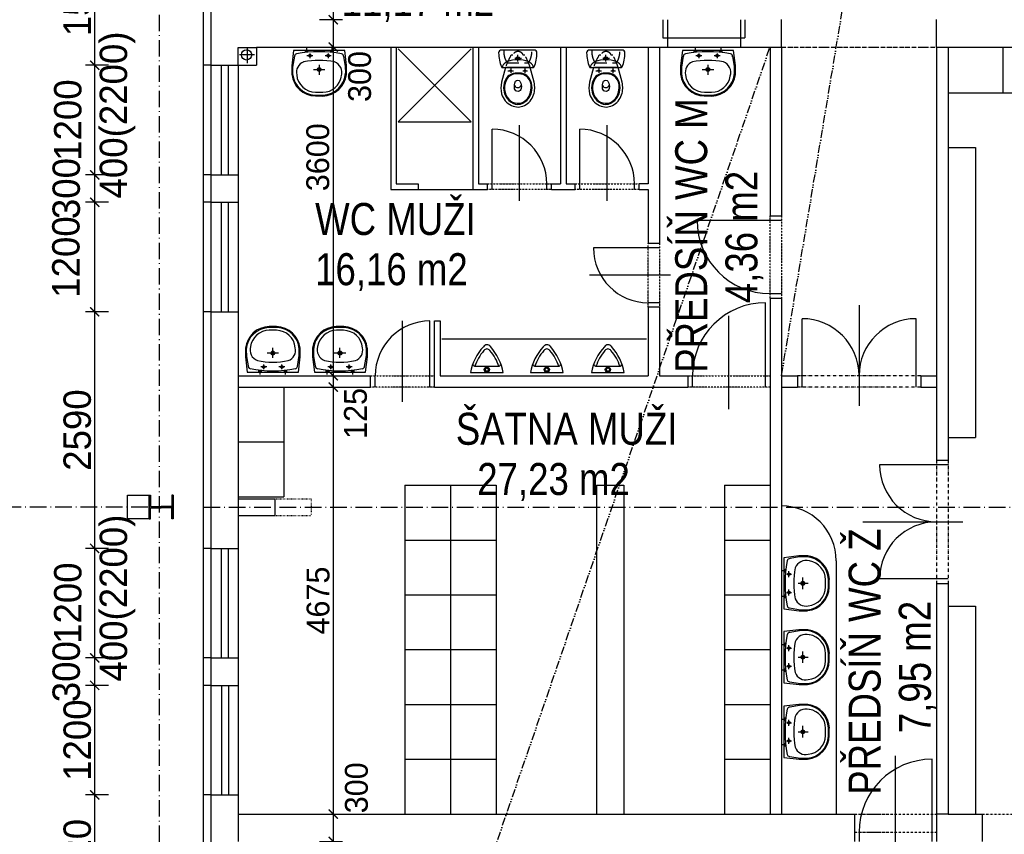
# Model space of a CAD drawing. Header units: millimetres. Extents: x -637441 to -130928, y -380379 to -53767.
# Tile 20 of 193: x -564866 to -554080, y -278040 to -269119. Entities that reach past the tile are written whole.
import ezdxf

# ---------------------------------------------------------------- set-up
doc = ezdxf.new("R2010")
doc.units = ezdxf.units.MM
doc.header["$LTSCALE"] = 10
for name, pattern in [('ACAD_ISO03W100', [30, 12, -18]), ('ACAD_ISO05W100', [34, 24, -3, 0.5, -3, 0.5, -3]), ('ACAD_ISO10W100', [18.5, 12, -3, 0.5, -3]), ('ACAD_ISO12W100', [22, 12, -3, 0.5, -3, 0.5, -3]), ('DASHDOT', [25.4, 12.7, -6.35, 0, -6.35]), ('DASHED', [19.05, 12.7, -6.35])]:
    doc.linetypes.add(name, pattern=pattern)
for name, color, linetype in [('I', 3, 'Continuous'), ('Kóty', 7, 'Continuous'), ('NOVÉ_SKŘÍNĚ', 7, 'Continuous'), ('Osy', 1, 'DASHDOT'), ('POPIS', 7, 'Continuous'), ('SLABĚ', 7, 'Continuous'), ('Výplně otvorů', 7, 'Continuous'), ('ZARIZOVAKY', 7, 'Continuous'), ('ZDIVO', 6, 'Continuous'), ('ŠRAFY', 252, 'Continuous')]:
    doc.layers.add(name, color=color, linetype=linetype)
doc.styles.add('NARROW', font='txt')
doc.styles.add('TGV styl', font='txt')
doc.dimstyles.new('VNITŘEK 1-200', dxfattribs={"dimtxt": 250, "dimasz": 100, "dimexe": 100, "dimexo": 250, "dimgap": 40, "dimtad": 1, "dimdec": 0, "dimzin": 0, "dimdsep": 46, "dimtxsty": 'TGV styl', "dimblk1": 'ARCHTICK', "dimblk2": 'ARCHTICK', "dimsah": 1, "dimcen": 0.09, "dimclrd": 256, "dimclre": 256, "dimclrt": 220, "dimadec": 0, "dimazin": 0, "dimtfac": 1, "dimtdec": 0, "dimtofl": 0, "dimtmove": 2, "dimatfit": 3, "dimldrblk": 'ARCHTICK', "dimfxl": 150, "dimfxlon": 1, "dimtolj": 1, "dimtzin": 0, "dimarcsym": 0})
doc.dimstyles.new('VNĚJŠEK 1-100', dxfattribs={"dimtxt": 300, "dimasz": 100, "dimexe": 100, "dimexo": 250, "dimgap": 40, "dimtad": 1, "dimdec": 0, "dimzin": 0, "dimdsep": 46, "dimtxsty": 'TGV styl', "dimblk1": 'ARCHTICK', "dimblk2": 'ARCHTICK', "dimsah": 1, "dimcen": 0.09, "dimclrd": 256, "dimclre": 256, "dimclrt": 220, "dimadec": 0, "dimazin": 0, "dimtfac": 1, "dimtdec": 0, "dimtofl": 0, "dimtmove": 2, "dimatfit": 3, "dimldrblk": 'ARCHTICK', "dimfxl": 350, "dimfxlon": 1, "dimtolj": 1, "dimtzin": 0, "dimarcsym": 0})

# ---------------------------------------------------------------- blocks, each defined once
blk = doc.blocks.new('UMYVADLO2')
at = {"layer": 'ZARIZOVAKY', "linetype": 'Continuous'}
for p, q in [((-280, 0), (-300, -170)), ((280, 0), (-280, 0)), ((300, -167), (280, 0)), ((-270, -64), (-290, -184)), ((290, -172), (271, -69)), ((-300, -170), (-300, -262)), ((-290, -184), (-290, -257)), ((291, -249), (290, -172)), ((300, -263), (300, -167)), ((-48, -490), (41, -490)), ((-41, -500), (41, -500)), ((-39, -459), (40, -459))]:
    blk.add_line(p, q, dxfattribs=at)
at = {"layer": 'ZARIZOVAKY', "linetype": 'DASHED'}
for p, q in [((-139, 23), (-139, -25)), ((140, 23), (140, -25)), ((-154, 0), (-154, -25)), ((-133, -58), (-67, -58)), ((-126, 0), (-126, -20)), ((-100, -33), (-100, -85)), ((67, -58), (133, -58)), ((100, -33), (100, -85)), ((126, 0), (126, -25)), ((153, 0), (153, -20)), ((-63, -210), (69, -210)), ((0, -159), (0, -269))]:
    blk.add_line(p, q, dxfattribs=at)
for centre in [(-100, -58), (100, -58)]:
    blk.add_circle(centre, 12.9, dxfattribs=at)
at = {"layer": 'ZARIZOVAKY', "linetype": 'Continuous'}
for radius in [20.9, 14.8]:
    blk.add_circle((0, -210), radius, dxfattribs=at)
for centre, radius, start, end in [((-241, -67), 28.9, 101.2032, 173.0758), ((0, -1254), 1239, 78.5089, 101.4857), ((240, -69), 30.6, 359.1466, 77.6538), ((-130, -240), 119, 109.1594, 193.3378), ((0, -994), 883, 78.9273, 101.0727), ((124, -245), 126, 343.4697, 69.0136), ((-33, -232), 268, 186.4734, 268.4084), ((-35, -235), 256, 185.0322, 267.2403), ((-39, -252), 207, 184.2821, 269.9596), ((39, -251), 208, 270.1969, 351.5909), ((35, -234), 256, 271.1941, 356.727), ((33, -232), 269, 271.6143, 353.3167)]:
    blk.add_arc(centre, radius, start, end, dxfattribs=at)
blk = doc.blocks.new('PISOAR')
at = {"layer": 'ZARIZOVAKY', "linetype": 'Continuous'}
blk.add_lwpolyline([(-180, 0, 0.134814), (-40, -285, 0.523603), (38, -284, 0.142717), (180, 0)], format="xyb", close=True, dxfattribs=at)
for points in [[(-143, -85, -0.487838), (-128, -66), (124, -66, -0.535174), (143, -85)], [(-131, -66, 0.123822), (-33, -241, 0.548626), (32, -242, 0.110045), (131, -66)]]:
    blk.add_lwpolyline(points, format="xyb", dxfattribs=at)
for radius in [28.9, 20.8, 18]:
    blk.add_circle((0, -34), radius, dxfattribs=at)
blk = doc.blocks.new('WC2')
at = {"layer": 'ZARIZOVAKY', "linetype": 'DASHED'}
for p, q in [((-34, 284), (39, 284)), ((1, 250), (1, 322)), ((-108, 148), (-48, 148)), ((-78, 173), (-78, 126)), ((54, 148), (106, 148)), ((78, 174), (78, 124))]:
    blk.add_line(p, q, dxfattribs=at)
at = {"layer": 'ZARIZOVAKY', "linetype": 'Continuous'}
for points in [[(-177, 374, 0.448493), (-210, 343, 0.083491), (-180, 190, 0.312202), (-170, 183), (171, 183, 0.312175), (180, 190, 0.083488), (210, 343, 0.448493), (178, 374)], [(-135, 183), (-177, 21, 0.120198), (-177, -105, 0.223955), (-68, -233, 0.23388), (73, -233, 0.19794), (173, -116, 0.140172), (178, 21), (136, 183)], [(-2, 123, 0.174099), (-98, 95, 0.09079), (-132, 57, 0.124463), (-155, -39, 0.112921), (-132, -135, 0.175053), (-55, -206, 0.258811), (55, -206, 0.171883), (133, -135, 0.132088), (156, -39, 0.130329), (133, 57, 0.206732), (52, 118, 0.065592), (2, 123)], [(-1, 114, 0.206576), (-105, 76, 0.205237), (-144, -59, 0.181771), (-98, -165, 0.194255), (-8, -209, 0.110799), (52, -199, 0.151845), (124, -130, 0.116294), (146, -39, 0.200993), (106, 76, 0.194141), (5, 114)], [(-36, -47, -0.14759), (-24, 32, -0.509098), (24, 32, -0.150241), (38, -46, -0.827552), (-36, -51)]]:
    blk.add_lwpolyline(points, format="xyb", close=True, dxfattribs=at)
at = {"layer": 'ZARIZOVAKY', "linetype": 'DASHED'}
for points in [[(-153, 374, 0.170682), (-117, 235), (117, 235, 0.170682), (153, 374)], [(-135, 183, -0.049455), (-74, 318, -0.054525), (-56, 319, -0.662693), (61, 319, -0.076206), (78, 318, -0.000138), (78, 318, -0.04318), (136, 183)]]:
    blk.add_lwpolyline(points, format="xyb", close=True, dxfattribs=at)
at = {"layer": 'ZARIZOVAKY', "linetype": 'Continuous'}
blk.add_lwpolyline([(169, 183), (167, 198), (161, 212), (149, 225), (132, 237), (111, 248), (87, 256), (59, 263), (30, 267), (0, 268), (-30, 267), (-59, 263), (-87, 256), (-111, 248), (-132, 237), (-149, 225), (-161, 212), (-167, 198), (-169, 183)], close=True, dxfattribs=at)
blk.add_lwpolyline([(-37, -14, 0.634876), (38, -12)], format="xyb", dxfattribs=at)
for centre, radius in [((0, 284), 17.1), ((0, 284), 13.6), ((-78, 148), 9.27), ((78, 149), 8.9)]:
    blk.add_circle(centre, radius, dxfattribs=at)
blk = doc.blocks.new('_ArchTick')
at = {"color": 0, "const_width": 0.15}
blk.add_lwpolyline([(-0.5, -0.5), (0.5, 0.5)], dxfattribs=at)
blk = doc.blocks.new('*D244')
at = {"layer": 'DEFPOINTS', "color": 0, "ltscale": 0.35}
for p in [(-562771, -261088), (-565596, -286548), (-562851, -286548)]:
    blk.add_point(p, dxfattribs=at)
at = {"layer": 'Kóty', "lineweight": -2, "ltscale": 0.35}
for p, q in [((-565446, -261088), (-565696, -261088)), ((-565596, -261088), (-565596, -286548)), ((-565446, -286548), (-565696, -286548))]:
    blk.add_line(p, q, dxfattribs=at)
at = {"layer": 'Kóty', "lineweight": -2, "ltscale": 0.35, "xscale": 100, "yscale": 100, "zscale": 100}
for p, rotation in [((-565596, -261088), 90), ((-565596, -286548), 270)]:
    blk.add_blockref('_ArchTick', p, dxfattribs=dict(at, rotation=rotation))
at = {"layer": 'Kóty', "color": 220, "ltscale": 0.35, "insert": (-565761, -273818), "char_height": 250, "attachment_point": 5, "rotation": 90, "style": 'TGV styl'}
blk.add_mtext('\\A1;25460', dxfattribs=at)
blk = doc.blocks.new('*D287')
at = {"layer": 'DEFPOINTS', "color": 0, "ltscale": 0.35}
for p in [(-562471, -267118), (-562471, -269118), (-561431, -269118)]:
    blk.add_point(p, dxfattribs=at)
at = {"layer": 'Kóty', "lineweight": -2, "ltscale": 0.35}
for p, q in [((-561581, -267118), (-561331, -267118)), ((-561431, -267118), (-561431, -269118)), ((-561581, -269118), (-561331, -269118))]:
    blk.add_line(p, q, dxfattribs=at)
at = {"layer": 'Kóty', "lineweight": -2, "ltscale": 0.35, "xscale": 100, "yscale": 100, "zscale": 100}
for p, rotation in [((-561431, -267118), 90), ((-561431, -269118), 270)]:
    blk.add_blockref('_ArchTick', p, dxfattribs=dict(at, rotation=rotation))
at = {"layer": 'Kóty', "color": 220, "ltscale": 0.35, "insert": (-561596, -268118), "char_height": 250, "attachment_point": 5, "rotation": 90, "style": 'TGV styl'}
blk.add_mtext('\\A1;2000', dxfattribs=at)
blk = doc.blocks.new('*D288')
at = {"layer": 'DEFPOINTS', "color": 0, "ltscale": 0.35}
for p in [(-562471, -269118), (-562271, -269418), (-561431, -269418)]:
    blk.add_point(p, dxfattribs=at)
at = {"layer": 'Kóty', "lineweight": -2, "ltscale": 0.35}
for p, q in [((-561581, -269118), (-561331, -269118)), ((-561431, -269118), (-561431, -269418)), ((-561581, -269418), (-561331, -269418))]:
    blk.add_line(p, q, dxfattribs=at)
at = {"layer": 'Kóty', "lineweight": -2, "ltscale": 0.35, "xscale": 100, "yscale": 100, "zscale": 100}
for p, rotation in [((-561431, -269118), 90), ((-561431, -269418), 270)]:
    blk.add_blockref('_ArchTick', p, dxfattribs=dict(at, rotation=rotation))
at = {"layer": 'Kóty', "color": 220, "ltscale": 0.35, "insert": (-561141, -269741), "char_height": 250, "attachment_point": 5, "rotation": 90, "style": 'TGV styl'}
blk.add_mtext('\\A1;300', dxfattribs=at)
blk = doc.blocks.new('*D289')
at = {"layer": 'DEFPOINTS', "color": 0, "ltscale": 0.35}
for p in [(-562271, -269418), (-562471, -273018), (-561431, -273018)]:
    blk.add_point(p, dxfattribs=at)
at = {"layer": 'Kóty', "lineweight": -2, "ltscale": 0.35}
for p, q in [((-561581, -269418), (-561331, -269418)), ((-561431, -269418), (-561431, -273018)), ((-561581, -273018), (-561331, -273018))]:
    blk.add_line(p, q, dxfattribs=at)
at = {"layer": 'Kóty', "lineweight": -2, "ltscale": 0.35, "xscale": 100, "yscale": 100, "zscale": 100}
for p, rotation in [((-561431, -269418), 90), ((-561431, -273018), 270)]:
    blk.add_blockref('_ArchTick', p, dxfattribs=dict(at, rotation=rotation))
at = {"layer": 'Kóty', "color": 220, "ltscale": 0.35, "insert": (-561599, -270625), "char_height": 250, "attachment_point": 5, "rotation": 90, "style": 'TGV styl'}
blk.add_mtext('\\A1;3600', dxfattribs=at)
blk = doc.blocks.new('*D290')
at = {"layer": 'DEFPOINTS', "color": 0, "ltscale": 0.35}
for p in [(-562471, -273018), (-562471, -273143), (-561431, -273143)]:
    blk.add_point(p, dxfattribs=at)
at = {"layer": 'Kóty', "lineweight": -2, "ltscale": 0.35}
for p, q in [((-561581, -273018), (-561331, -273018)), ((-561431, -273018), (-561431, -273143)), ((-561581, -273143), (-561331, -273143))]:
    blk.add_line(p, q, dxfattribs=at)
at = {"layer": 'Kóty', "lineweight": -2, "ltscale": 0.35, "xscale": 100, "yscale": 100, "zscale": 100}
for p, rotation in [((-561431, -273018), 90), ((-561431, -273143), 270)]:
    blk.add_blockref('_ArchTick', p, dxfattribs=dict(at, rotation=rotation))
at = {"layer": 'Kóty', "color": 220, "ltscale": 0.35, "insert": (-561186, -273431), "char_height": 250, "attachment_point": 5, "rotation": 90, "style": 'TGV styl'}
blk.add_mtext('\\A1;125', dxfattribs=at)
blk = doc.blocks.new('*D291')
at = {"layer": 'DEFPOINTS', "color": 0, "ltscale": 0.35}
for p in [(-562471, -273143), (-562471, -277818), (-561431, -277818)]:
    blk.add_point(p, dxfattribs=at)
at = {"layer": 'Kóty', "lineweight": -2, "ltscale": 0.35}
for p, q in [((-561581, -273143), (-561331, -273143)), ((-561431, -273143), (-561431, -277818)), ((-561581, -277818), (-561331, -277818))]:
    blk.add_line(p, q, dxfattribs=at)
at = {"layer": 'Kóty', "lineweight": -2, "ltscale": 0.35, "xscale": 100, "yscale": 100, "zscale": 100}
for p, rotation in [((-561431, -273143), 90), ((-561431, -277818), 270)]:
    blk.add_blockref('_ArchTick', p, dxfattribs=dict(at, rotation=rotation))
at = {"layer": 'Kóty', "color": 220, "ltscale": 0.35, "insert": (-561596, -275480), "char_height": 250, "attachment_point": 5, "rotation": 90, "style": 'TGV styl'}
blk.add_mtext('\\A1;4675', dxfattribs=at)
blk = doc.blocks.new('*D292')
at = {"layer": 'DEFPOINTS', "color": 0, "ltscale": 0.35}
for p in [(-562471, -277818), (-562471, -278118), (-561431, -278118)]:
    blk.add_point(p, dxfattribs=at)
at = {"layer": 'Kóty', "lineweight": -2, "ltscale": 0.35}
for p, q in [((-561581, -277818), (-561331, -277818)), ((-561431, -277818), (-561431, -278118)), ((-561581, -278118), (-561331, -278118))]:
    blk.add_line(p, q, dxfattribs=at)
at = {"layer": 'Kóty', "lineweight": -2, "ltscale": 0.35, "xscale": 100, "yscale": 100, "zscale": 100}
for p, rotation in [((-561431, -277818), 90), ((-561431, -278118), 270)]:
    blk.add_blockref('_ArchTick', p, dxfattribs=dict(at, rotation=rotation))
at = {"layer": 'Kóty', "color": 220, "ltscale": 0.35, "insert": (-561176, -277531), "char_height": 250, "attachment_point": 5, "rotation": 90, "style": 'TGV styl'}
blk.add_mtext('\\A1;300', dxfattribs=at)
blk = doc.blocks.new('*D515')
at = {"layer": 'DEFPOINTS', "color": 0, "ltscale": 0.35}
for p in [(-564044, -277609), (-562771, -277609), (-562771, -279028)]:
    blk.add_point(p, dxfattribs=at)
at = {"layer": 'Kóty', "lineweight": -2, "ltscale": 0.35}
for p, q in [((-563894, -277609), (-564144, -277609)), ((-564044, -279028), (-564044, -277609)), ((-563894, -279028), (-564144, -279028))]:
    blk.add_line(p, q, dxfattribs=at)
at = {"layer": 'Kóty', "lineweight": -2, "ltscale": 0.35, "xscale": 100, "yscale": 100, "zscale": 100}
for p, rotation in [((-564044, -277609), 90), ((-564044, -279028), 270)]:
    blk.add_blockref('_ArchTick', p, dxfattribs=dict(at, rotation=rotation))
at = {"layer": 'Kóty', "color": 220, "ltscale": 0.35, "insert": (-564234, -278318), "char_height": 300, "attachment_point": 5, "rotation": 90, "style": 'TGV styl'}
blk.add_mtext('\\A1;1420', dxfattribs=at)
blk = doc.blocks.new('*D516')
at = {"layer": 'DEFPOINTS', "color": 0, "ltscale": 0.35}
for p in [(-564044, -276409), (-562771, -276409), (-562771, -277609)]:
    blk.add_point(p, dxfattribs=at)
at = {"layer": 'Kóty', "lineweight": -2, "ltscale": 0.35}
for p, q in [((-563894, -276409), (-564144, -276409)), ((-564044, -277609), (-564044, -276409)), ((-563894, -277609), (-564144, -277609))]:
    blk.add_line(p, q, dxfattribs=at)
at = {"layer": 'Kóty', "lineweight": -2, "ltscale": 0.35, "xscale": 100, "yscale": 100, "zscale": 100}
for p, rotation in [((-564044, -276409), 90), ((-564044, -277609), 270)]:
    blk.add_blockref('_ArchTick', p, dxfattribs=dict(at, rotation=rotation))
at = {"layer": 'Kóty', "color": 220, "ltscale": 0.35, "insert": (-564234, -277009), "char_height": 300, "attachment_point": 5, "rotation": 90, "style": 'TGV styl'}
blk.add_mtext('\\A1;1200', dxfattribs=at)
blk = doc.blocks.new('*D517')
at = {"layer": 'DEFPOINTS', "color": 0, "ltscale": 0.35}
for p in [(-564044, -276109), (-562771, -276109), (-562771, -276409)]:
    blk.add_point(p, dxfattribs=at)
at = {"layer": 'Kóty', "lineweight": -2, "ltscale": 0.35}
for p, q in [((-563894, -276109), (-564144, -276109)), ((-564044, -276409), (-564044, -276109)), ((-563894, -276409), (-564144, -276409))]:
    blk.add_line(p, q, dxfattribs=at)
at = {"layer": 'Kóty', "lineweight": -2, "ltscale": 0.35, "xscale": 100, "yscale": 100, "zscale": 100}
for p, rotation in [((-564044, -276109), 90), ((-564044, -276409), 270)]:
    blk.add_blockref('_ArchTick', p, dxfattribs=dict(at, rotation=rotation))
at = {"layer": 'Kóty', "color": 220, "ltscale": 0.35, "insert": (-564354, -276259), "char_height": 300, "attachment_point": 5, "rotation": 90, "style": 'TGV styl'}
blk.add_mtext('\\A1;300', dxfattribs=at)
blk = doc.blocks.new('*D518')
at = {"layer": 'DEFPOINTS', "color": 0, "ltscale": 0.35}
for p in [(-564044, -274909), (-562771, -274909), (-562771, -276109)]:
    blk.add_point(p, dxfattribs=at)
at = {"layer": 'Kóty', "lineweight": -2, "ltscale": 0.35}
for p, q in [((-563894, -274909), (-564144, -274909)), ((-564044, -276109), (-564044, -274909)), ((-563894, -276109), (-564144, -276109))]:
    blk.add_line(p, q, dxfattribs=at)
at = {"layer": 'Kóty', "lineweight": -2, "ltscale": 0.35, "xscale": 100, "yscale": 100, "zscale": 100}
for p, rotation in [((-564044, -274909), 90), ((-564044, -276109), 270)]:
    blk.add_blockref('_ArchTick', p, dxfattribs=dict(at, rotation=rotation))
at = {"layer": 'Kóty', "color": 220, "ltscale": 0.35, "insert": (-564044, -275509), "char_height": 300, "attachment_point": 5, "rotation": 90, "style": 'TGV styl'}
blk.add_mtext('\\A1;1200\\P 400(2200)', dxfattribs=at)
blk = doc.blocks.new('*D519')
at = {"layer": 'DEFPOINTS', "color": 0, "ltscale": 0.35}
for p in [(-564044, -272318), (-562771, -272318), (-562771, -274909)]:
    blk.add_point(p, dxfattribs=at)
at = {"layer": 'Kóty', "lineweight": -2, "ltscale": 0.35}
for p, q in [((-563894, -272318), (-564144, -272318)), ((-564044, -274909), (-564044, -272318)), ((-563894, -274909), (-564144, -274909))]:
    blk.add_line(p, q, dxfattribs=at)
at = {"layer": 'Kóty', "lineweight": -2, "ltscale": 0.35, "xscale": 100, "yscale": 100, "zscale": 100}
for p, rotation in [((-564044, -272318), 90), ((-564044, -274909), 270)]:
    blk.add_blockref('_ArchTick', p, dxfattribs=dict(at, rotation=rotation))
at = {"layer": 'Kóty', "color": 220, "ltscale": 0.35, "insert": (-564234, -273613), "char_height": 300, "attachment_point": 5, "rotation": 90, "style": 'TGV styl'}
blk.add_mtext('\\A1;2590', dxfattribs=at)
blk = doc.blocks.new('*D520')
at = {"layer": 'DEFPOINTS', "color": 0, "ltscale": 0.35}
for p in [(-564044, -271118), (-562771, -271118), (-562771, -272318)]:
    blk.add_point(p, dxfattribs=at)
at = {"layer": 'Kóty', "lineweight": -2, "ltscale": 0.35}
for p, q in [((-563894, -271118), (-564144, -271118)), ((-564044, -272318), (-564044, -271118)), ((-563894, -272318), (-564144, -272318))]:
    blk.add_line(p, q, dxfattribs=at)
at = {"layer": 'Kóty', "lineweight": -2, "ltscale": 0.35, "xscale": 100, "yscale": 100, "zscale": 100}
for p, rotation in [((-564044, -271118), 90), ((-564044, -272318), 270)]:
    blk.add_blockref('_ArchTick', p, dxfattribs=dict(at, rotation=rotation))
at = {"layer": 'Kóty', "color": 220, "ltscale": 0.35, "insert": (-564358, -271718), "char_height": 300, "attachment_point": 5, "rotation": 90, "style": 'TGV styl'}
blk.add_mtext('\\A1;1200', dxfattribs=at)
blk = doc.blocks.new('*D521')
at = {"layer": 'DEFPOINTS', "color": 0, "ltscale": 0.35}
for p in [(-564044, -270818), (-562771, -270818), (-562771, -271118)]:
    blk.add_point(p, dxfattribs=at)
at = {"layer": 'Kóty', "lineweight": -2, "ltscale": 0.35}
for p, q in [((-563894, -270818), (-564144, -270818)), ((-564044, -271118), (-564044, -270818)), ((-563894, -271118), (-564144, -271118))]:
    blk.add_line(p, q, dxfattribs=at)
at = {"layer": 'Kóty', "lineweight": -2, "ltscale": 0.35, "xscale": 100, "yscale": 100, "zscale": 100}
for p, rotation in [((-564044, -270818), 90), ((-564044, -271118), 270)]:
    blk.add_blockref('_ArchTick', p, dxfattribs=dict(at, rotation=rotation))
at = {"layer": 'Kóty', "color": 220, "ltscale": 0.35, "insert": (-564354, -270968), "char_height": 300, "attachment_point": 5, "rotation": 90, "style": 'TGV styl'}
blk.add_mtext('\\A1;300', dxfattribs=at)
blk = doc.blocks.new('*D522')
at = {"layer": 'DEFPOINTS', "color": 0, "ltscale": 0.35}
for p in [(-564044, -269618), (-562771, -269618), (-562771, -270818)]:
    blk.add_point(p, dxfattribs=at)
at = {"layer": 'Kóty', "lineweight": -2, "ltscale": 0.35}
for p, q in [((-563894, -269618), (-564144, -269618)), ((-564044, -270818), (-564044, -269618)), ((-563894, -270818), (-564144, -270818))]:
    blk.add_line(p, q, dxfattribs=at)
at = {"layer": 'Kóty', "lineweight": -2, "ltscale": 0.35, "xscale": 100, "yscale": 100, "zscale": 100}
for p, rotation in [((-564044, -269618), 90), ((-564044, -270818), 270)]:
    blk.add_blockref('_ArchTick', p, dxfattribs=dict(at, rotation=rotation))
at = {"layer": 'Kóty', "color": 220, "ltscale": 0.35, "insert": (-564044, -270218), "char_height": 300, "attachment_point": 5, "rotation": 90, "style": 'TGV styl'}
blk.add_mtext('\\A1;1200\\P 400(2200)', dxfattribs=at)
blk = doc.blocks.new('*D523')
at = {"layer": 'DEFPOINTS', "color": 0, "ltscale": 0.35}
for p in [(-564044, -268089), (-562771, -268089), (-562771, -269618)]:
    blk.add_point(p, dxfattribs=at)
at = {"layer": 'Kóty', "lineweight": -2, "ltscale": 0.35}
for p, q in [((-563894, -268089), (-564144, -268089)), ((-564044, -269618), (-564044, -268089)), ((-563894, -269618), (-564144, -269618))]:
    blk.add_line(p, q, dxfattribs=at)
at = {"layer": 'Kóty', "lineweight": -2, "ltscale": 0.35, "xscale": 100, "yscale": 100, "zscale": 100}
for p, rotation in [((-564044, -268089), 90), ((-564044, -269618), 270)]:
    blk.add_blockref('_ArchTick', p, dxfattribs=dict(at, rotation=rotation))
at = {"layer": 'Kóty', "color": 220, "ltscale": 0.35, "insert": (-564234, -268854), "char_height": 300, "attachment_point": 5, "rotation": 90, "style": 'TGV styl'}
blk.add_mtext('\\A1;1525', dxfattribs=at)

msp = doc.modelspace()

# ---------------------------------------------------------------- linework, layer by layer
at = {"layer": 'I'}
for points in [[(-563446.228, -274586.185), (-563446.228, -274326.185), (-563432.228, -274326.185), (-563432.228, -274449.185), (-563316.228, -274449.185)], [(-563446.228, -274326.185), (-563446.228, -274586.185), (-563432.228, -274586.185), (-563432.228, -274463.185), (-563316.228, -274463.185)], [(-563186.228, -274586.185), (-563186.228, -274326.185), (-563200.228, -274326.185), (-563200.228, -274449.185), (-563316.228, -274449.185)], [(-563186.228, -274326.185), (-563186.228, -274586.185), (-563200.228, -274586.185), (-563200.228, -274463.185), (-563316.228, -274463.185)]]:
    msp.add_lwpolyline(points, dxfattribs=at)
at = {"layer": 'Kóty'}
for p, q in [((-559391.228, -271103.407), (-559391.228, -270274.034)), ((-558431.228, -271103.407), (-558431.228, -270274.034)), ((-557735.785, -271917.964), (-558623.54, -271917.964)), ((-555671.228, -272245.338), (-555671.228, -273347.865)), ((-560671.228, -273303.407), (-560671.228, -272415.652)), ((-557096.228, -273385.936), (-557096.228, -272363.221)), ((-555630.365, -274617.964), (-554534.505, -274617.964)), ((-555271.228, -278385.936), (-555271.228, -277179.322))]:
    msp.add_line(p, q, dxfattribs=at)
at = {"layer": 'NOVÉ_SKŘÍNĚ'}
for p, q in [((-554096.228, -269417.964), (-554096.228, -269917.964)), ((-554696.228, -269917.964), (-545096.228, -269917.964)), ((-554696.228, -270517.964), (-554396.228, -270517.964)), ((-554396.228, -270517.964), (-554396.228, -273692.964)), ((-561971.228, -273142.964), (-561971.228, -274342.964)), ((-554696.228, -273692.964), (-554396.228, -273692.964)), ((-562471.228, -273742.964), (-561971.228, -273742.964)), ((-560646.228, -274217.964), (-559646.228, -274217.964)), ((-560646.228, -274217.964), (-560646.228, -277817.964)), ((-560146.228, -274217.964), (-560146.228, -277817.964)), ((-559646.228, -274217.964), (-559646.228, -277817.964)), ((-558546.228, -274217.964), (-558246.228, -274217.964)), ((-558546.228, -274217.964), (-558546.228, -277817.964)), ((-558246.228, -274217.964), (-558246.228, -277817.964)), ((-557146.228, -274217.964), (-556646.228, -274217.964)), ((-557146.228, -274217.964), (-557146.228, -277817.964)), ((-562471.228, -274342.964), (-561971.228, -274342.964)), ((-560646.228, -274817.964), (-559646.228, -274817.964)), ((-557146.228, -274817.964), (-556646.228, -274817.964)), ((-560646.228, -275417.964), (-559646.228, -275417.964)), ((-557146.228, -275417.964), (-556646.228, -275417.964)), ((-554696.228, -275542.964), (-554396.228, -275542.964)), ((-554396.228, -275542.964), (-554396.228, -277817.964)), ((-560646.228, -276017.964), (-559646.228, -276017.964)), ((-557146.228, -276017.964), (-556646.228, -276017.964)), ((-560646.228, -276617.964), (-559646.228, -276617.964)), ((-557146.228, -276617.964), (-556646.228, -276617.964)), ((-560646.228, -277217.964), (-559646.228, -277217.964)), ((-557146.228, -277217.964), (-556646.228, -277217.964))]:
    msp.add_line(p, q, dxfattribs=at)
at = {"layer": 'Osy', "linetype": 'ACAD_ISO10W100', "ltscale": 1.5}
for p, q in [((-563334.228, -286449.185), (-563334.228, -261090.833)), ((-563186.228, -274457.964), (-585936.228, -274457.964)), ((-562851.228, -274457.964), (-544471.228, -274457.964))]:
    msp.add_line(p, q, dxfattribs=at)
at = {"layer": 'SLABĚ', "linetype": 'ACAD_ISO12W100', "ltscale": 0.75}
for p, q in [((-556521.228, -273017.964), (-554821.228, -262817.964)), ((-562471.228, -286367.964), (-556646.228, -269417.964))]:
    msp.add_line(p, q, dxfattribs=at)
at = {"layer": 'SLABĚ'}
for p, q in [((-562851.228, -269417.964), (-562851.228, -267489.465)), ((-557821.223, -269119.136), (-557821.223, -269317.964)), ((-557771.223, -269119.136), (-557771.223, -269419.136)), ((-556971.223, -269119.136), (-556971.223, -269419.136)), ((-556921.223, -269119.136), (-556921.223, -269317.964)), ((-562851.228, -286547.964), (-562851.228, -269417.964)), ((-562375.09, -269417.964), (-562375.09, -269595.689)), ((-561836.961, -269417.964), (-561036.961, -269417.964)), ((-560801.228, -269417.964), (-560741.228, -269417.964)), ((-559901.228, -269417.964), (-559841.228, -269417.964)), ((-558941.228, -269417.964), (-558881.228, -269417.964)), ((-557981.228, -269417.964), (-557856.228, -269417.964)), ((-557821.223, -269317.964), (-556921.223, -269317.964)), ((-556646.228, -269417.964), (-556521.228, -269417.964)), ((-554821.228, -269417.964), (-554696.228, -269417.964)), ((-562471.228, -269617.964), (-562471.228, -269421.561)), ((-562471.228, -269421.561), (-562271.228, -269421.561)), ((-562293.632, -269504.014), (-562456.548, -269504.014)), ((-559921.228, -269437.964), (-560721.228, -270237.964)), ((-559921.228, -270237.964), (-560721.228, -269437.964)), ((-562771.228, -269617.571), (-562851.228, -269617.571)), ((-562771.228, -269617.571), (-562771.228, -270817.571)), ((-562471.228, -269617.964), (-562471.228, -270817.571)), ((-560721.228, -270237.964), (-559921.228, -270237.964)), ((-562771.228, -270817.571), (-562851.228, -270817.571)), ((-560501.228, -270977.964), (-559901.228, -270977.964)), ((-562771.228, -271117.571), (-562851.228, -271117.571)), ((-562771.228, -271117.571), (-562771.228, -272317.571)), ((-562471.228, -271117.571), (-562471.228, -272317.571)), ((-562771.228, -272317.571), (-562851.228, -272317.571)), ((-562471.228, -273017.964), (-562471.228, -273142.964)), ((-556521.228, -273017.964), (-556521.228, -273142.964)), ((-554821.228, -273017.964), (-554821.228, -273142.964)), ((-562471.228, -274367.964), (-562071.228, -274367.964)), ((-562071.228, -274367.964), (-562071.228, -274547.964)), ((-562471.228, -274547.964), (-562071.228, -274547.964)), ((-562771.228, -274908.964), (-562851.228, -274908.964)), ((-562771.228, -274908.964), (-562771.228, -276108.964)), ((-562471.228, -274908.964), (-562471.228, -276108.964)), ((-562771.228, -276108.964), (-562851.228, -276108.964)), ((-562771.228, -276408.964), (-562851.228, -276408.964)), ((-562771.228, -276408.964), (-562771.228, -277608.964)), ((-562471.228, -276408.964), (-562471.228, -277608.964)), ((-562771.228, -277608.964), (-562851.228, -277608.964)), ((-556646.228, -277817.964), (-556521.228, -277817.964)), ((-554696.228, -277817.964), (-554821.228, -277817.964))]:
    msp.add_line(p, q, dxfattribs=at)
at = {"layer": 'SLABĚ', "linetype": 'ACAD_ISO05W100', "ltscale": 0.2}
msp.add_line((-556521.228, -269417.964), (-554821.228, -269417.964), dxfattribs=at)
at = {"layer": 'SLABĚ', "linetype": 'ACAD_ISO03W100', "ltscale": 0.05}
for p, q in [((-562071.228, -274367.964), (-561671.228, -274367.964)), ((-561671.228, -274367.964), (-561671.228, -274547.964)), ((-562071.228, -274547.964), (-561671.228, -274547.964))]:
    msp.add_line(p, q, dxfattribs=at)
at = {"layer": 'SLABĚ', "linetype": 'ACAD_ISO12W100', "ltscale": 0.2}
msp.add_line((-555721.228, -277817.964), (-554821.228, -277817.964), dxfattribs=at)
at = {"layer": 'SLABĚ'}
msp.add_lwpolyline([(-563686.228, -274326.185), (-563446.228, -274326.185), (-563446.228, -274586.185), (-563686.228, -274586.185)], close=True, dxfattribs=at)
msp.add_circle((-562380.181, -269504.014), 56.024, dxfattribs=at)
at = {"layer": 'Výplně otvorů'}
for p, q in [((-562655.45, -270817.571), (-562655.45, -269617.571)), ((-562578.155, -270817.571), (-562578.155, -269617.571)), ((-559691.228, -270977.964), (-559691.228, -270317.964)), ((-558731.228, -270977.964), (-558731.228, -270317.964)), ((-559091.228, -270977.964), (-559091.228, -270917.964)), ((-558131.228, -270977.964), (-558131.228, -270917.964)), ((-562655.45, -272317.571), (-562655.45, -271117.571)), ((-562578.155, -272317.571), (-562578.155, -271117.571)), ((-556521.228, -271317.964), (-557446.228, -271317.964)), ((-557856.228, -271617.964), (-558581.228, -271617.964)), ((-557856.228, -272217.964), (-557981.228, -272217.964)), ((-556696.228, -273142.964), (-556696.228, -272217.964)), ((-556646.228, -272117.964), (-556521.228, -272117.964)), ((-560371.228, -273142.964), (-560371.228, -272417.964)), ((-556296.228, -273142.964), (-556296.228, -272392.964)), ((-555046.228, -273142.964), (-555046.228, -272392.964)), ((-560971.228, -273142.964), (-560971.228, -273017.964)), ((-557496.228, -273142.964), (-557496.228, -273017.964)), ((-554696.228, -273992.964), (-555446.228, -273992.964)), ((-562655.45, -276108.964), (-562655.45, -274908.964)), ((-562578.155, -276108.964), (-562578.155, -274908.964)), ((-554696.228, -275242.964), (-555446.228, -275242.964)), ((-562655.45, -276408.964), (-562655.45, -277608.964)), ((-562578.155, -276408.964), (-562578.155, -277608.964)), ((-554871.228, -278117.964), (-554871.228, -277217.964)), ((-555671.228, -278017.964), (-555671.228, -278117.964))]:
    msp.add_line(p, q, dxfattribs=at)
at = {"layer": 'Výplně otvorů', "linetype": 'ACAD_ISO12W100', "lineweight": -3, "ltscale": 0.15}
for p, q in [((-559741.228, -270917.964), (-559041.228, -270917.964)), ((-558781.228, -270917.964), (-558081.228, -270917.964)), ((-559041.228, -270977.964), (-559741.228, -270977.964)), ((-558081.228, -270977.964), (-558781.228, -270977.964)), ((-556646.228, -272167.964), (-556646.228, -271267.964)), ((-556521.228, -271267.964), (-556521.228, -272167.964)), ((-557981.228, -272267.964), (-557981.228, -271567.964)), ((-557856.228, -271567.964), (-557856.228, -272267.964)), ((-561021.228, -273017.964), (-560321.228, -273017.964)), ((-557546.228, -273017.964), (-556646.228, -273017.964)), ((-560321.228, -273142.964), (-561021.228, -273142.964)), ((-556646.228, -273142.964), (-557546.228, -273142.964))]:
    msp.add_line(p, q, dxfattribs=at)
at = {"layer": 'Výplně otvorů', "linetype": 'ACAD_ISO12W100', "lineweight": -3, "ltscale": 0.3}
for p, q in [((-554996.228, -273017.964), (-556346.228, -273017.964)), ((-554996.228, -273142.964), (-556346.228, -273142.964)), ((-554821.228, -273942.964), (-554821.228, -275292.964)), ((-554696.228, -273942.964), (-554696.228, -275292.964))]:
    msp.add_line(p, q, dxfattribs=at)
at = {"layer": 'Výplně otvorů', "linetype": 'ACAD_ISO12W100', "lineweight": -3, "ltscale": 0.2}
for p, q in [((-554321.228, -277817.964), (-552571.228, -277817.964)), ((-555721.228, -278017.964), (-554821.228, -278017.964))]:
    msp.add_line(p, q, dxfattribs=at)
at = {"layer": 'Výplně otvorů', "ltscale": 0.35}
for centre, radius, start, end in [((-559691.228, -270917.964), 600, 0, 90), ((-558731.228, -270917.964), 600, 0, 90), ((-556646.228, -271317.964), 800, 180, 270), ((-557981.228, -271617.964), 600, 180, 270), ((-560371.228, -273017.964), 600, 90, 180), ((-554871.228, -278017.964), 800, 90, 180)]:
    msp.add_arc(centre, radius, start, end, dxfattribs=at)
at = {"layer": 'Výplně otvorů'}
for centre, radius, start, end in [((-556696.228, -273017.964), 800, 90, 180), ((-556296.228, -273017.964), 625, 0, 90), ((-555046.228, -273017.964), 625, 90, 180), ((-554821.228, -273992.964), 625, 180, 270), ((-554821.228, -275242.964), 625, 90, 180)]:
    msp.add_arc(centre, radius, start, end, dxfattribs=at)
at = {"layer": 'ZARIZOVAKY'}
for p, q in [((-558001.228, -272617.964), (-560241.228, -272617.964)), ((-555921.228, -275044.105), (-555921.228, -277817.964))]:
    msp.add_line(p, q, dxfattribs=at)
msp.add_arc((-556521.228, -275044.105), 600, 0, 90, dxfattribs=at)
at = {"layer": 'ZDIVO'}
for p, q in [((-562771.228, -268089.465), (-562771.228, -269617.571)), ((-556521.228, -269417.964), (-556521.228, -269117.964)), ((-554821.228, -269417.964), (-554821.228, -269117.964)), ((-562271.228, -269417.964), (-562271.228, -269617.964)), ((-562271.228, -269417.964), (-560801.228, -269417.964)), ((-560801.228, -269417.964), (-560801.228, -270977.964)), ((-560741.228, -269417.964), (-559901.228, -269417.964)), ((-560741.228, -269417.964), (-560741.228, -270917.964)), ((-559901.228, -269417.964), (-559901.228, -270977.964)), ((-559841.228, -269417.964), (-559621.228, -269417.964)), ((-559841.228, -269417.964), (-559841.228, -270917.964)), ((-559621.228, -269417.964), (-558941.228, -269417.964)), ((-559521.228, -269417.964), (-558941.228, -269417.964)), ((-558941.228, -269417.964), (-558941.228, -270917.964)), ((-558881.228, -269417.964), (-557981.228, -269417.964)), ((-558881.228, -269417.964), (-557981.228, -269417.964)), ((-558881.228, -269417.964), (-558881.228, -270917.964)), ((-557981.228, -269417.964), (-557981.228, -270917.964)), ((-557856.228, -269417.964), (-557856.228, -271567.964)), ((-557856.228, -269417.964), (-556646.228, -269417.964)), ((-557821.228, -269417.964), (-557771.228, -269417.964)), ((-556646.228, -269417.964), (-556646.228, -271267.964)), ((-556521.228, -269417.964), (-556521.228, -271267.964)), ((-554821.228, -269417.964), (-554821.228, -273017.964)), ((-554696.228, -269417.964), (-548402.066, -269417.964)), ((-554696.228, -269417.964), (-554696.228, -273942.964)), ((-562771.228, -269617.571), (-562471.228, -269617.571)), ((-562471.228, -269617.964), (-562271.228, -269617.964)), ((-562771.228, -270817.571), (-562471.228, -270817.571)), ((-562771.228, -270817.571), (-562771.228, -271117.571)), ((-562471.228, -270817.571), (-562471.228, -271117.571)), ((-560741.228, -270917.964), (-560501.228, -270917.964)), ((-560501.228, -270917.964), (-560501.228, -270977.964)), ((-559841.228, -270917.964), (-559741.228, -270917.964)), ((-559741.228, -270977.964), (-559741.228, -270917.964)), ((-559041.228, -270977.964), (-559041.228, -270917.964)), ((-559041.228, -270917.964), (-558941.228, -270917.964)), ((-558881.228, -270917.964), (-558781.228, -270917.964)), ((-558781.228, -270977.964), (-558781.228, -270917.964)), ((-558081.228, -270977.964), (-558081.228, -270917.964)), ((-557981.228, -270917.964), (-558081.228, -270917.964)), ((-560801.228, -270977.964), (-560501.228, -270977.964)), ((-559901.228, -270977.964), (-559741.228, -270977.964)), ((-559041.228, -270977.964), (-558781.228, -270977.964)), ((-558081.228, -270977.964), (-557981.228, -270977.964)), ((-557981.228, -270977.964), (-557981.228, -271567.964)), ((-562771.228, -271117.571), (-562471.228, -271117.571)), ((-556646.228, -271267.964), (-556521.228, -271267.964)), ((-557856.228, -271567.964), (-557981.228, -271567.964)), ((-556646.228, -272167.964), (-556646.228, -277817.964)), ((-556646.228, -272167.964), (-556521.228, -272167.964)), ((-556521.228, -272167.964), (-556521.228, -273017.964)), ((-562771.228, -272317.571), (-562471.228, -272317.571)), ((-562771.228, -272317.571), (-562771.228, -272665.369)), ((-562471.228, -272317.571), (-562471.228, -272665.369)), ((-557856.228, -272267.964), (-557981.228, -272267.964)), ((-557981.228, -272267.964), (-557981.228, -273017.964)), ((-557856.228, -272267.964), (-557856.228, -273017.964)), ((-560321.228, -272417.964), (-560261.228, -272417.964)), ((-560321.228, -273142.964), (-560321.228, -272417.964)), ((-560261.228, -272417.964), (-560261.228, -273017.964)), ((-562771.228, -272665.369), (-562771.228, -274908.964)), ((-562471.228, -272665.369), (-562471.228, -273017.964)), ((-562471.228, -273017.964), (-561021.228, -273017.964)), ((-561021.228, -273142.964), (-561021.228, -273017.964)), ((-560261.228, -273017.964), (-557981.228, -273017.964)), ((-557856.228, -273017.964), (-557546.228, -273017.964)), ((-557546.228, -273017.964), (-557546.228, -273142.964)), ((-556521.228, -273017.964), (-556346.228, -273017.964)), ((-556346.228, -273017.964), (-556346.228, -273142.964)), ((-554996.228, -273017.964), (-554996.228, -273142.964)), ((-554996.228, -273017.964), (-554821.228, -273017.964)), ((-562471.228, -273142.964), (-561021.228, -273142.964)), ((-562471.228, -273142.964), (-562471.228, -274908.964)), ((-560321.228, -273142.964), (-557546.228, -273142.964)), ((-556521.228, -273142.964), (-556346.228, -273142.964)), ((-556521.228, -273142.964), (-556521.228, -277817.964)), ((-554996.228, -273142.964), (-554821.228, -273142.964)), ((-554821.228, -273142.964), (-554821.228, -273942.964)), ((-554821.228, -273942.964), (-554696.228, -273942.964)), ((-562471.228, -274367.964), (-562471.228, -274547.964)), ((-562771.228, -274908.964), (-562471.228, -274908.964)), ((-554821.228, -275292.964), (-554696.228, -275292.964)), ((-554821.228, -275292.964), (-554821.228, -278117.964)), ((-554696.228, -275292.964), (-554696.228, -277817.964)), ((-562771.228, -276108.964), (-562471.228, -276108.964)), ((-562771.228, -276108.964), (-562771.228, -276408.964)), ((-562471.228, -276108.964), (-562471.228, -276408.964)), ((-562771.228, -276408.964), (-562471.228, -276408.964)), ((-562771.228, -277608.964), (-562471.228, -277608.964)), ((-562771.228, -277608.964), (-562771.228, -279027.964)), ((-562471.228, -277608.964), (-562471.228, -277817.964)), ((-562471.228, -277817.964), (-556646.228, -277817.964)), ((-556521.228, -277817.964), (-555721.228, -277817.964)), ((-556521.228, -277817.964), (-555721.228, -277817.964)), ((-555721.228, -277817.964), (-555721.228, -278117.964)), ((-554696.228, -277817.964), (-554321.228, -277817.964)), ((-554696.228, -277817.964), (-554321.228, -277817.964)), ((-554321.228, -277817.964), (-554321.228, -278117.964))]:
    msp.add_line(p, q, dxfattribs=at)
at = {"layer": 'ŠRAFY'}
msp.add_line((-562471.228, -277817.964), (-562471.228, -278117.964), dxfattribs=at)

# ---------------------------------------------------------------- block references
at = {"layer": 'ZARIZOVAKY'}
for name, p in [('UMYVADLO2', (-561585.829, -269454.119)), ('WC2', (-559409.372, -269825.378)), ('WC2', (-558445.486, -269825.378)), ('UMYVADLO2', (-557326.326, -269454.119))]:
    msp.add_blockref(name, p, dxfattribs=at)
for name, p, rotation in [('UMYVADLO2', (-562092.593, -272979.705), 180), ('UMYVADLO2', (-561357.012, -272979.705), 180), ('PISOAR', (-559748.577, -272984.292), 180), ('PISOAR', (-559091.771, -272984.292), 180), ('PISOAR', (-558422.454, -272984.292), 180), ('UMYVADLO2', (-556496.981, -275291.589), 90), ('UMYVADLO2', (-556496.981, -276100.396), 90), ('UMYVADLO2', (-556496.981, -276918.09), 90)]:
    msp.add_blockref(name, p, dxfattribs=dict(at, rotation=rotation))

# ---------------------------------------------------------------- texts
at = {"layer": 'POPIS', "style": 'NARROW'}
for s, p in [('11,17 m2', (-561339.006, -269078.957)), ('WC MUŽI', (-561629.55, -271476.163)), ('16,16 m2', (-561629.55, -272026.163)), ('ŠATNA MUŽI', (-560088.28, -273773.91)), ('27,23 m2', (-559853.7, -274323.91))]:
    msp.add_text(s, height=350, dxfattribs=at).set_placement(p)
for s, p in [('PŘEDSÍŇ WC M', (-557334.91, -272986.16)), ('4,36 m2', (-556784.91, -272222.894)), ('PŘEDSÍŇ WC Ž', (-555435.263, -277607.746)), ('7,95 m2', (-554885.263, -276932.746))]:
    msp.add_text(s, height=350, rotation=90, dxfattribs=at).set_placement(p)

# ---------------------------------------------------------------- dimensions: what is measured, and where the dimension line sits
at = {"layer": 'Kóty', "ltscale": 0.35}
for base, p1, p2, picture, middle in [((-565595.853, -286547.964), (-562771.228, -261087.833), (-562851.228, -286547.964), '*D244', (-565760.853, -273817.898)), ((-561430.874, -269117.964), (-562471.228, -267117.964), (-562471.228, -269117.964), '*D287', (-561595.874, -268117.964)), ((-561430.874, -277817.964), (-562471.228, -273142.964), (-562471.228, -277817.964), '*D291', (-561595.874, -275480.464))]:
    dim = msp.add_linear_dim(base=base, p1=p1, p2=p2, angle=90, dimstyle='VNITŘEK 1-200', dxfattribs=at)
    dim.commit()
    dim.dimension.update_dxf_attribs({"geometry": picture, "text_midpoint": middle})
for base, p1, p2, text, picture, middle in [((-564043.807, -268089.465), (-562771.228, -269617.571), (-562771.228, -268089.465), '1525', '*D523', (-564233.807, -268853.518)), ((-564043.807, -272317.571), (-562771.228, -274908.964), (-562771.228, -272317.571), '2590', '*D519', (-564233.807, -273613.268)), ((-564043.807, -277608.964), (-562771.228, -279027.964), (-562771.228, -277608.964), '1420', '*D515', (-564233.807, -278318.464))]:
    dim = msp.add_linear_dim(base=base, p1=p1, p2=p2, angle=90, text=text, dimstyle='VNĚJŠEK 1-100', override={"dimfxl": 150}, dxfattribs=at)
    dim.commit()
    dim.dimension.update_dxf_attribs({"geometry": picture, "text_midpoint": middle})
for base, p1, p2, picture, middle in [((-561430.874, -269417.964), (-562471.228, -269117.964), (-562271.228, -269417.964), '*D288', (-561140.934, -269740.592)), ((-561430.874, -273017.964), (-562271.228, -269417.964), (-562471.228, -273017.964), '*D289', (-561598.518, -270625.035)), ((-561430.874, -273142.964), (-562471.228, -273017.964), (-562471.228, -273142.964), '*D290', (-561185.514, -273430.795)), ((-561430.874, -278117.964), (-562471.228, -277817.964), (-562471.228, -278117.964), '*D292', (-561176.243, -277530.923))]:
    dim = msp.add_linear_dim(base=base, p1=p1, p2=p2, angle=90, dimstyle='VNITŘEK 1-200', dxfattribs=at)
    dim.commit()
    dim.dimension.update_dxf_attribs({"geometry": picture, "text_midpoint": middle, "dimtype": 160})
for base, p1, p2, picture, middle in [((-564043.807, -269617.571), (-562771.228, -270817.571), (-562771.228, -269617.571), '*D522', (-564043.807, -270217.571)), ((-564043.807, -274908.964), (-562771.228, -276108.964), (-562771.228, -274908.964), '*D518', (-564043.807, -275508.964))]:
    dim = msp.add_linear_dim(base=base, p1=p1, p2=p2, angle=90, text='<>\\X 400(2200)', dimstyle='VNĚJŠEK 1-100', override={"dimfxl": 150}, dxfattribs=at)
    dim.commit()
    dim.dimension.update_dxf_attribs({"geometry": picture, "text_midpoint": middle, "dimtype": 160})
for base, p1, p2, picture, middle in [((-564043.807, -270817.571), (-562771.228, -271117.571), (-562771.228, -270817.571), '*D521', (-564353.807, -270967.571)), ((-564043.807, -276108.964), (-562771.228, -276408.964), (-562771.228, -276108.964), '*D517', (-564353.807, -276258.964)), ((-564043.807, -276408.964), (-562771.228, -277608.964), (-562771.228, -276408.964), '*D516', (-564233.807, -277008.964))]:
    dim = msp.add_linear_dim(base=base, p1=p1, p2=p2, angle=90, dimstyle='VNĚJŠEK 1-100', override={"dimfxl": 150}, dxfattribs=at)
    dim.commit()
    dim.dimension.update_dxf_attribs({"geometry": picture, "text_midpoint": middle})
dim = msp.add_linear_dim(base=(-564043.807, -271117.571), p1=(-562771.228, -272317.571), p2=(-562771.228, -271117.571), angle=90, dimstyle='VNĚJŠEK 1-100', override={"dimfxl": 150}, dxfattribs=at)
dim.commit()
dim.dimension.update_dxf_attribs({"geometry": '*D520', "text_midpoint": (-564358.146, -271717.571), "dimtype": 160})

doc.saveas('drawing.dxf')
